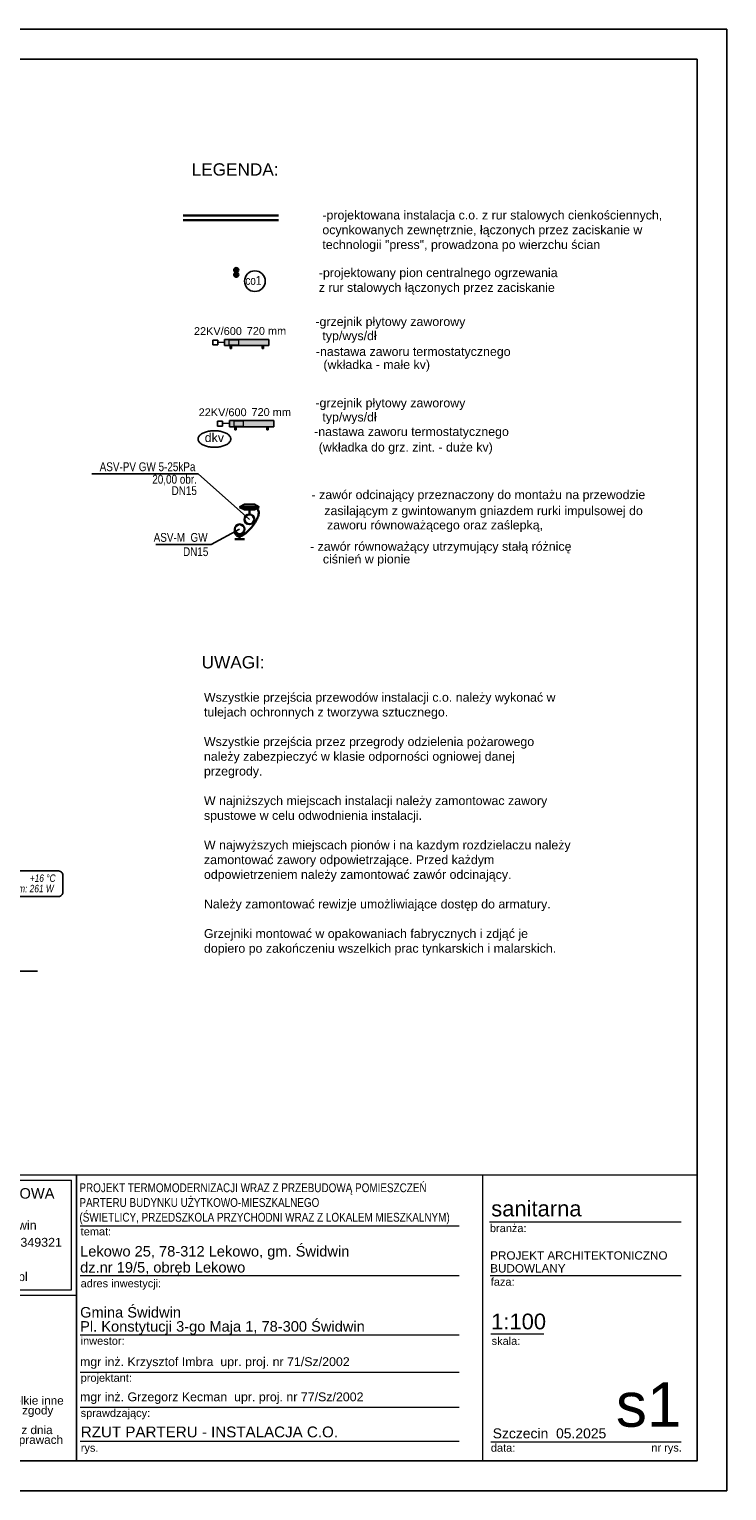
# Model space of a CAD drawing. Extents: x -440864 to -355682, y 13652 to 155872.
# Tile 42 of 179: x -412925 to -398757, y 13652 to 43352. Entities that reach past the tile are written whole.
import ezdxf
from ezdxf.lldxf.tags import DXFTag

# ---------------------------------------------------------------- set-up
doc = ezdxf.new("R2010")
doc.units = 0
doc.header["$MEASUREMENT"] = 0
doc.set_wipeout_variables(frame=1)
doc.linetypes.add('Dashed', pattern=[564.444447, 282.222223, -282.222223])
doc.layers.get('0').update_dxf_attribs({"color": 252})
for name, color, linetype in [('#opisy', 7, 'Continuous'), ('_TABELA', 7, 'Continuous'), ('IS_Armatura_pod³¹czeniowa_grz._dolnozas.', 7, 'SOLID'), ('IS_Armatura_Therm', 7, 'SOLID'), ('IS_Grafika', 7, 'SOLID'), ('IS_Grzejniki_Plan_rzut', 7, 'SOLID'), ('IS_Opisy_działek_Therm', 7, 'SOLID'), ('IS_Powrót', 5, 'DASH'), ('IS_Text_Armatury_Therm', 7, 'Continuous'), ('IS_Text_Konstrukcji', 7, 'Continuous'), ('IS_Text_Odbiornikow_Therm', 7, 'Continuous'), ('IS_Zasilanie', 1, 'SOLID')]:
    doc.layers.add(name, color=color, linetype=linetype)
for name, color, linetype, lineweight in [('ARCH TABELA_Nr_Pióra__1', 252, 'Continuous', 25), ('ARCH TABELA_Nr_Pióra__21', 252, 'Continuous', 9), ('ARCH TABELA_Nr_Pióra__7', 252, 'Continuous', 13)]:
    doc.layers.add(name, color=color, linetype=linetype, lineweight=lineweight)
doc.styles.add('GENERATED_STYLE_5', font='txt')
doc.styles.add('GENERATED_STYLE_7', font='arial.ttf')
doc.styles.add('GENERATED_STYLE_8', font='arial.ttf')
doc.styles.add('GENERATED_STYLE_9', font='arial.ttf')
doc.styles.get("Standard").update_dxf_attribs({"font": 'arial.ttf', "width": 0.8, "bigfont": 'BIGFONT.SHX'})
tags = doc.linetypes.add('DASH', pattern=[15, 10, -5]).pattern_tags.tags
tags[6:7] = [DXFTag(74, 4), DXFTag(75, 0), DXFTag(340, '0'), DXFTag(46, 0.0), DXFTag(50, 0.0), DXFTag(44, 0.0), DXFTag(45, 0.0)]
tags[4:5] = [DXFTag(74, 4), DXFTag(75, 0), DXFTag(340, '0'), DXFTag(46, 0.0), DXFTag(50, 0.0), DXFTag(44, 0.0), DXFTag(45, 0.0)]
tags = doc.linetypes.add('SOLID', pattern=[10, 10, 0]).pattern_tags.tags
tags[6:7] = [DXFTag(74, 4), DXFTag(75, 0), DXFTag(340, '0'), DXFTag(46, 0.0), DXFTag(50, 0.0), DXFTag(44, 0.0), DXFTag(45, 0.0)]
tags[4:5] = [DXFTag(74, 4), DXFTag(75, 0), DXFTag(340, '0'), DXFTag(46, 0.0), DXFTag(50, 0.0), DXFTag(44, 0.0), DXFTag(45, 0.0)]

msp = doc.modelspace()

# ---------------------------------------------------------------- hatches: boundary and pattern name
at = {"layer": 'IS_Grzejniki_Plan_rzut', "linetype": 'Continuous', "ltscale": 10}
for points in [[(-408955.8, 36923.3), (-408055.7, 36923.3), (-408055.7, 37048.3), (-408955.8, 37048.3)], [(-408859.6, 35274.2), (-407959.6, 35274.2), (-407959.6, 35399.2), (-408859.6, 35399.2)]]:
    msp.add_hatch(color=253, dxfattribs=at).paths.add_polyline_path(points)

# ---------------------------------------------------------------- linework, layer by layer
at = {"color": 0, "lineweight": 30}
for centre, radius in [((-408719.5, 38456.9), 44), ((-408719.5, 38362.9), 44), ((-408719.5, 38456.9), 14), ((-408719.5, 38362.9), 14)]:
    msp.add_circle(centre, radius, dxfattribs=at)
at = {"layer": 'IS_Armatura_pod³¹czeniowa_grz._dolnozas.', "color": 7, "linetype": 'Continuous', "lineweight": 20, "ltscale": 10}
for p, q in [((-408668.2, 37035.8), (-408868.3, 37035.8)), ((-408868.3, 37035.8), (-408868.3, 36935.8)), ((-408868.3, 36935.8), (-408668.2, 36935.8)), ((-408668.2, 36935.8), (-408668.2, 37035.8)), ((-408572.1, 35386.7), (-408772.1, 35386.7)), ((-408772.1, 35386.7), (-408772.1, 35286.7)), ((-408572.1, 35286.7), (-408572.1, 35386.7)), ((-408772.1, 35286.7), (-408572.1, 35286.7))]:
    msp.add_line(p, q, dxfattribs=at)
at = {"layer": 'IS_Armatura_Therm', "color": 7, "linetype": 'Dashed', "ltscale": 10}
for p, q in [((-409096.4, 37035.8), (-409196.4, 37035.8)), ((-409196.4, 37035.8), (-409196.4, 36935.8)), ((-409196.4, 36935.8), (-409096.4, 36935.8)), ((-409096.4, 36935.8), (-409096.4, 37035.8)), ((-409000.2, 35386.7), (-409100.2, 35386.7)), ((-409100.2, 35386.7), (-409100.2, 35286.7)), ((-409000.2, 35286.7), (-409000.2, 35386.7)), ((-409100.2, 35286.7), (-409000.2, 35286.7))]:
    msp.add_line(p, q, dxfattribs=at)
at = {"layer": 'IS_Armatura_Therm', "color": 7, "linetype": 'Continuous', "lineweight": 20, "ltscale": 10}
for p, q in [((-408955.8, 36985.8), (-409096.4, 36985.8)), ((-408859.6, 35336.7), (-409000.2, 35336.7))]:
    msp.add_line(p, q, dxfattribs=at)
at = {"layer": 'IS_Armatura_Therm', "lineweight": 30, "ltscale": 10}
for p, q in [((-408552.1, 33691.4), (-408652.1, 33641.4)), ((-408252.1, 33641.4), (-408652.1, 33641.4)), ((-408652.1, 33641.4), (-408552.1, 33591.4)), ((-408352.1, 33691.4), (-408552.1, 33691.4)), ((-408552.1, 33591.4), (-408352.1, 33591.4)), ((-408452.1, 33491.4), (-408452.1, 33591.4)), ((-408252.1, 33641.4), (-408352.1, 33691.4)), ((-408352.1, 33591.4), (-408252.1, 33641.4)), ((-408751.7, 32991.4), (-408551.7, 32991.4)), ((-408651.7, 33091.4), (-408651.7, 32991.4))]:
    msp.add_line(p, q, dxfattribs=at)
for centre in [(-408651.7, 33191.4), (-408452.1, 33391.4)]:
    msp.add_ellipse(centre, major_axis=(0, 100), ratio=1, dxfattribs=at)
msp.add_open_spline([(-408402.1, 33641.4), (-408370.1, 33641.4), (-408309.2, 33635.3), (-408257.4, 33559), (-408269.2, 33469.3), (-408307.5, 33374.3), (-408369.2, 33275.4), (-408444.5, 33183.3), (-408526.4, 33107), (-408603.7, 33056.8), (-408685.2, 33035.7), (-408751.1, 33097.1), (-408751.7, 33156.8), (-408751.7, 33191.4)], degree=3, knots=[0, 0, 0, 0, 47.8935991, 83.2968623, 125.0768668, 177.5593187, 237.2883621, 298.7395208, 355.9694344, 403.5402481, 438.7729746, 470.6456319, 522.5651287, 522.5651287, 522.5651287, 522.5651287], dxfattribs=at)
at = {"layer": 'IS_Grafika', "color": 7}
for points, knots in [([(-409163.1, 35193.9), (-409179.4, 35193.9), (-409211.4, 35192.7), (-409258.1, 35187.4), (-409302, 35179), (-409342.7, 35167.5), (-409379.6, 35153.4), (-409412.4, 35136.9), (-409440.5, 35118.1), (-409463.4, 35097.4), (-409480.6, 35074.8), (-409491.6, 35050.5), (-409494.1, 35033.3), (-409494.1, 35024.9)], [0, 0, 0, 0, 4.8947456, 9.5934587, 14.0703184, 18.2994055, 22.2566756, 25.9227217, 29.2869338, 32.354005, 35.1539298, 37.7555429, 40.278576, 40.278576, 40.278576, 40.278576]), ([(-408832.1, 35024.9), (-408832.1, 35033.3), (-408834.6, 35050.5), (-408845.6, 35074.8), (-408862.8, 35097.4), (-408885.7, 35118.1), (-408913.8, 35136.9), (-408946.6, 35153.4), (-408983.5, 35167.5), (-409024.2, 35179), (-409068.1, 35187.4), (-409114.8, 35192.7), (-409146.8, 35193.9), (-409163.1, 35193.9)], [0, 0, 0, 0, 2.5230331, 5.1246463, 7.9245711, 10.9916422, 14.3558544, 18.0219005, 21.9791706, 26.2082577, 30.6851174, 35.3838305, 40.278576, 40.278576, 40.278576, 40.278576]), ([(-409494.1, 35024.9), (-409494.1, 35016.5), (-409491.6, 34999.3), (-409480.6, 34975), (-409463.4, 34952.4), (-409440.5, 34931.6), (-409412.4, 34912.9), (-409379.6, 34896.3), (-409342.7, 34882.2), (-409302, 34870.8), (-409258.1, 34862.3), (-409211.4, 34857.1), (-409179.4, 34855.9), (-409163.1, 34855.9)], [0, 0, 0, 0, 2.5230331, 5.1246463, 7.9245711, 10.9916422, 14.3558544, 18.0219005, 21.9791706, 26.2082577, 30.6851174, 35.3838305, 40.278576, 40.278576, 40.278576, 40.278576]), ([(-409163.1, 34855.9), (-409146.8, 34855.9), (-409114.8, 34857.1), (-409068.1, 34862.3), (-409024.2, 34870.8), (-408983.5, 34882.2), (-408946.6, 34896.3), (-408913.8, 34912.9), (-408885.7, 34931.6), (-408862.8, 34952.4), (-408845.6, 34975), (-408834.6, 34999.3), (-408832.1, 35016.5), (-408832.1, 35024.9)], [0, 0, 0, 0, 4.8947456, 9.5934587, 14.0703184, 18.2994055, 22.2566756, 25.9227217, 29.2869338, 32.354005, 35.1539298, 37.7555429, 40.278576, 40.278576, 40.278576, 40.278576])]:
    msp.add_open_spline(points, degree=3, knots=knots, dxfattribs=at)
at = {"layer": 'IS_Grzejniki_Plan_rzut', "color": 7, "linetype": 'Continuous', "ltscale": 10}
for p, q in [((-408055.7, 37048.3), (-408955.8, 37048.3)), ((-408955.8, 37048.3), (-408955.8, 36923.3)), ((-408955.8, 36923.3), (-408055.7, 36923.3)), ((-408846.4, 36923.3), (-408846.4, 36860.8)), ((-408846.4, 36860.8), (-408815.1, 36860.8)), ((-408815.1, 36860.8), (-408815.1, 36923.3)), ((-408196.3, 36860.8), (-408196.3, 36923.3)), ((-408165.1, 36860.8), (-408196.3, 36860.8)), ((-408165.1, 36923.3), (-408165.1, 36860.8)), ((-408055.7, 36923.3), (-408055.7, 37048.3)), ((-407959.6, 35399.2), (-408859.6, 35399.2)), ((-408859.6, 35399.2), (-408859.6, 35274.2)), ((-407959.6, 35274.2), (-407959.6, 35399.2)), ((-408859.6, 35274.2), (-407959.6, 35274.2)), ((-408750.2, 35274.2), (-408750.2, 35211.7)), ((-408750.2, 35211.7), (-408719, 35211.7)), ((-408719, 35211.7), (-408719, 35274.2)), ((-408100.2, 35211.7), (-408100.2, 35274.2)), ((-408068.9, 35211.7), (-408100.2, 35211.7)), ((-408068.9, 35274.2), (-408068.9, 35211.7))]:
    msp.add_line(p, q, dxfattribs=at)
at = {"layer": 'IS_Opisy_działek_Therm', "ltscale": 10}
for points in [[(-408452.1, 33391.4), (-409494.2, 34318.7), (-411654.2, 34318.7)], [(-408651.7, 33191.4), (-409232.5, 32879.6), (-410352.5, 32879.6)], [(-415705.4, 23789.1), (-414889.2, 24207.6), (-412759.2, 24207.6)]]:
    msp.add_lwpolyline(points, dxfattribs=at)
at = {"layer": 'IS_Powrót', "color": 5, "lineweight": 30, "ltscale": 25}
msp.add_line((-407861.7, 39469.2), (-409800, 39469.2), dxfattribs=at)
at = {"layer": 'IS_Text_Armatury_Therm', "linetype": 'SOLID', "ltscale": 10}
msp.add_circle((-408341.8, 38232.1), 210, dxfattribs=at)
at = {"layer": 'IS_Text_Konstrukcji', "linetype": 'SOLID', "ltscale": 10}
msp.add_lwpolyline([(-414296.3, 25726.8), (-412329.6, 25726.8, 0.414214), (-412243, 25813.5), (-412243, 26160.2, 0.414214), (-412329.6, 26246.8), (-414296.3, 26246.8, 0.414214), (-414383, 26160.2), (-414383, 25813.5, 0.414214), (-414296.3, 25726.8)], format="xyb", dxfattribs=at)
at = {"layer": 'IS_Zasilanie', "lineweight": 30, "ltscale": 30}
msp.add_line((-407861.7, 39569.2), (-409800, 39569.2), dxfattribs=at)

# ---------------------------------------------------------------- texts
at = {"layer": '#opisy', "lineweight": -3}
for s, p in [('LEGENDA:', (-409626.4, 40377.4)), ('UWAGI:', (-409423.1, 30363.1))]:
    msp.add_text(s, height=250, dxfattribs=at).set_placement(p)
at = {"layer": '#opisy', "lineweight": -3, "insert": (-409376.4, 29866.3), "char_height": 210, "width": 7442.246, "attachment_point": 1}
msp.add_mtext('{\\fArial|b0|i0|c238;\\H0.8571428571x;\\W1;Wszystkie przejścia przewodów instalacji c.o. należy wykonać w tulejach ochronnych z tworzywa sztucznego.\\P\\PWszystkie przejścia przez przegrody odzielenia pożarowego należy zabezpieczyć w klasie odporności ogniowej danej przegrody. \\P\\PW najniższych miejscach instalacji należy zamontowac zawory spustowe w celu odwodnienia instalacji.\\P\\PW najwyższych miejscach pionów i na kazdym rozdzielaczu należy zamontować zawory odpowietrzające. Przed każdym odpowietrzeniem należy zamontować zawór odcinający.\\P\\PNależy zamontować rewizje umożliwiające dostęp do armatury.\\P\\PGrzejniki montować w opakowaniach fabrycznych i zdjąć je dopiero po zakończeniu wszelkich prac tynkarskich i malarskich.\\P}\\H0.9999555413x;\\P', dxfattribs=at)
at = {"color": 0, "lineweight": 50}
for s, p in [('-grzejnik płytowy zaworowy', (-407112.8, 37320.8)), ('typ/wys/dł', (-406970.7, 37033.5)), ('-nastawa zaworu termostatycznego', (-407102.6, 36712.7)), ('(wkładka - małe kv)', (-406949.6, 36447.7)), ('-grzejnik płytowy zaworowy', (-407112.8, 35668.8)), ('typ/wys/dł', (-406970.7, 35381.4)), ('-nastawa zaworu termostatycznego', (-407137.8, 35085.7)), (' (wkładka do grz. zint. - duże kv)', (-407115.1, 34770)), ('- zawór odcinający przeznaczony do montażu na przewodzie', (-407190.6, 33803.1)), (' zasilającym z gwintowanym gniazdem rurki impulsowej do ', (-407001.3, 33477.9)), ('zaworu równoważącego oraz zaślepką,', (-406876.9, 33187.9)), ('- zawór równoważący utrzymujący stałą różnicę ', (-407220.5, 32753.1)), ('ciśnień w pionie', (-406961.1, 32495.8))]:
    msp.add_text(s, height=180, dxfattribs=at).set_placement(p)
at = {"color": 0, "lineweight": 50, "char_height": 180, "attachment_point": 1}
for s, insert, width in [('\\pxi-3,l4t4;\\fArial|b0|i0;\\W1;^I-projektowana instalacja c.o. z rur stalowych cienko\\fArial|b0|i0|c238;ściennych, ocynkowanych zewnętrznie, łączonych przez zaciskanie w technologii "press", prowadzona po wierzchu ścian', (-407691, 39666), 7705.125), ('{\\Fromans.shx|c238; }\\P\\fArial|b0|i0|c238;\\W1;-projektowany pion centralnego ogrzewania\\Pz rur stalowych łączonych przez zaciskanie ', (-407042.8, 38794.4), 8017.656)]:
    msp.add_mtext(s, dxfattribs=dict(at, insert=insert, width=width))
at = {"layer": 'IS_Grafika', "color": 7, "lineweight": 40}
msp.add_text('dkv', height=180, dxfattribs=at).set_placement((-409360.1, 34963.3))
at = {"layer": 'IS_Text_Armatury_Therm', "linetype": 'SOLID', "ltscale": 10, "char_height": 180}
for s, insert, attachment_point in [('\\fArial|b0|i0;co1', (-408210.2, 38155.4), 9), ('\\fArial|b0|i0;ASV-PV GW 5-25kPa', (-409549.3, 34368.7), 9), ('\\fArial|b0|i0;20,00 obr.', (-409519.9, 34083.4), 9), ('\\fArial|b0|i0;DN15  ', (-409519.9, 33883.4), 9), ('\\fArial|b0|i0;ASV-M_GW', (-410397.7, 32883.6), 7), ('\\fArial|b0|i0;DN15  ', (-409801.1, 32643.3), 7)]:
    msp.add_mtext(s, dxfattribs=dict(at, insert=insert, attachment_point=attachment_point))
at = {"layer": 'IS_Text_Konstrukcji', "linetype": 'SOLID', "ltscale": 10, "char_height": 151.2}
for s, insert, attachment_point in [('\\fArial|b0|i1;+16 °C', (-412913, 26022.8), 7), ('\\fArial|b0|i1;Φwym: 261 W', (-412963, 25965.2), 2)]:
    msp.add_mtext(s, dxfattribs=dict(at, insert=insert, attachment_point=attachment_point))
at = {"layer": 'IS_Text_Odbiornikow_Therm', "color": 7, "lineweight": 40}
for s, p in [('22KV/600', (-409579.9, 37138.1)), ('720 mm', (-408507.2, 37142)), ('22KV/600', (-409483.7, 35489)), ('720 mm', (-408411, 35492.9))]:
    msp.add_text(s, height=158.83, dxfattribs=at).set_placement(p)

# ---------------------------------------------------------------- wipeouts: each hides what was drawn before it
at = {"color": 3, "lineweight": 50}
for points in [[(-440757.2, 43351.9), (-398757.2, 43351.9), (-399357.2, 42741.9), (-438257.2, 42741.9)], [(-416857.2, 20073.1), (-399357.2, 20073.1), (-399357.2, 14261.9), (-416857.2, 14261.9)]]:
    msp.add_wipeout(points, dxfattribs=at)

# ---------------------------------------------------------------- next in the draw order: linework, layer by layer
at = {"layer": '_TABELA', "color": 7}
msp.add_lwpolyline([(-440757.2, 43351.9), (-398757.2, 43351.9), (-440757.2, 43351.9), (-440757.2, 13651.9), (-398757.2, 13651.9), (-398757.2, 43351.9)], dxfattribs=at)
msp.add_lwpolyline([(-399357.2, 42741.9), (-438257.2, 42741.9), (-438257.2, 14261.9), (-399357.2, 14261.9)], close=True, dxfattribs=at)
at = {"layer": 'ARCH TABELA_Nr_Pióra__21', "color": 0, "linetype": 'Continuous'}
for p, q in [((-416857.2, 20073.1), (-411963.5, 20073.1)), ((-416857.2, 20073.1), (-399357.2, 20073.1)), ((-416750.8, 19966.7), (-412069.9, 19966.7)), ((-412069.9, 17732.6), (-412069.9, 19966.7)), ((-411963.5, 20073.1), (-411963.5, 14261.9)), ((-411963.5, 17626.3), (-411963.5, 20073.1)), ((-403718.9, 20073.1), (-403718.9, 14261.9)), ((-399357.2, 20073.1), (-399357.2, 14261.9)), ((-411963.5, 14261.9), (-411963.5, 19673.1)), ((-411891.3, 19036.7), (-404191.5, 19036.7)), ((-403579.5, 19116.7), (-399680.2, 19116.7)), ((-411891.3, 18023.1), (-404191.5, 18023.1)), ((-403562.1, 18023.1), (-399680.2, 18023.1)), ((-416857.2, 17626.3), (-411963.5, 17626.3)), ((-416750.8, 17732.6), (-412069.9, 17732.6)), ((-411891.3, 16823.1), (-404191.5, 16823.1)), ((-403550.3, 16840.4), (-402470.7, 16840.4)), ((-411891.3, 16063.1), (-404191.5, 16063.1)), ((-411891.3, 15348.7), (-404191.5, 15348.7)), ((-411891.3, 14661.9), (-404191.5, 14661.9)), ((-403550.3, 14644.3), (-401268.5, 14644.3)), ((-401268.5, 14644.3), (-399680.2, 14644.3)), ((-416857.2, 14261.9), (-411963.5, 14261.9)), ((-399357.2, 14261.9), (-411963.5, 14261.9))]:
    msp.add_line(p, q, dxfattribs=at)

# ---------------------------------------------------------------- next in the draw order: texts
at = {"layer": 'ARCH TABELA_Nr_Pióra__1', "color": 0, "linetype": 'Continuous'}
for s, insert, char_height, width, attachment_point, style in [('\\pt22543.1;\\fArial|b0|i0|c238;\\W0.8;PROJEKT TERMOMODERNIZACJI WRAZ Z PRZEBUDOWĄ POMIESZCZEŃ \\PPARTERU BUDYNKU UŻYTKOWO-MIESZKALNEGO\\P(ŚWIETLICY, PRZEDSZKOLA PRZYCHODNI WRAZ Z LOKALEM MIESZKALNYM)', (-411905.4, 19065.6), 180, 12247.061, 7, 'GENERATED_STYLE_5'), ('RZUT PARTERU - INSTALACJA C.O.', (-411877.5, 14957.3), 220, 9511.746, 1, 'GENERATED_STYLE_9')]:
    msp.add_mtext(s, dxfattribs=dict(at, insert=insert, char_height=char_height, width=width, attachment_point=attachment_point, style=style))
at = {"layer": 'ARCH TABELA_Nr_Pióra__21', "color": 0, "linetype": 'Continuous', "insert": (-411891.3, 16821.8), "char_height": 212.766, "attachment_point": 7, "line_spacing_factor": 0.807442, "style": 'GENERATED_STYLE_7'}
msp.add_mtext('{Gmina Świdwin\\PPl. Konstytucji 3-go Maja 1, 78-300 Świdwin}', dxfattribs=at)
at = {"layer": 'ARCH TABELA_Nr_Pióra__7', "color": 0, "linetype": 'Continuous'}
for s, insert, char_height, attachment_point, line_spacing_factor, style in [('{PRACOWNIA PROJEKTOWA\\P\\LBartosz Balejko}', (-414410.3, 19801.8), 212.766, 2, 0.926719, 'GENERATED_STYLE_8'), ('{Lekowo 25, 78-312 Lekowo, gm. Świdwin\\Pdz.nr 19/5, obręb Lekowo}', (-411891.3, 18021.8), 212.766, 7, 0.918867, 'GENERATED_STYLE_7'), ('{PROJEKT ARCHITEKTONICZNO\\PBUDOWLANY}', (-403562.1, 18518.5), 170, 1, 0.923713, 'GENERATED_STYLE_7')]:
    msp.add_mtext(s, dxfattribs=dict(at, insert=insert, char_height=char_height, attachment_point=attachment_point, line_spacing_factor=line_spacing_factor, style=style))
at = {"layer": 'ARCH TABELA_Nr_Pióra__7', "color": 0, "linetype": 'Continuous', "attachment_point": 1, "style": 'GENERATED_STYLE_7'}
for s, insert, char_height, width in [('sanitarna', (-403540.9, 19546.4), 319.16, 3639.4), ('mgr inż. Krzysztof Imbra  \\fArial|b0|i0|c238;upr. proj. nr 71/Sz/2002', (-411893.5, 16365), 180, 6421.968), ('mgr inż. Grzegorz Kecman  \\fArial|b0|i0|c238;upr. proj. nr 77/Sz/2002', (-411893.5, 15650.6), 180, 6421.968)]:
    msp.add_mtext(s, dxfattribs=dict(at, insert=insert, char_height=char_height, width=width))
at = {"layer": 'ARCH TABELA_Nr_Pióra__7', "color": 0, "linetype": 'Continuous', "style": 'GENERATED_STYLE_7'}
for s, insert, char_height, width, attachment_point, line_spacing_factor in [('{ul.Różana 6, 78-300 Świdwin\\PNIP 672-168-25-82 Regon 331349321\\Ptel.: +48 501 059 462\\Pmail: bartekbalejko@o2.pl}', (-414410.3, 19139.8), 180.852, 4680.851, 2, 1.156383), ('{UWAGA:\\PKopiowanie, publikacje oraz wszelkie inne formy wykorzystania projektu bez zgody autorów będą naruszeniem przepisówwynikających z Ustawy z dnia 4.02.1994 r. o prawie autorskim i prawach pokrewnych.}', (-416652, 15771.6), 170.2128, 4483.408, 1, 0.703415)]:
    msp.add_mtext(s, dxfattribs=dict(at, insert=insert, char_height=char_height, width=width, attachment_point=attachment_point, line_spacing_factor=line_spacing_factor))
for s, insert, char_height, attachment_point in [('{branża:}', (-403567.7, 19067.9), 159.58, 1), ('{temat:}', (-411880.6, 19000.2), 159.58, 1), ('{adres inwestycji:}', (-411880.6, 17946.9), 159.58, 1), ('{faza:}', (-403550.3, 17978), 159.58, 1), ('1:100', (-403543, 17251.6), 319.16, 1), ('{inwestor:}', (-411880.6, 16778), 159.58, 1), ('{skala:}', (-403532.6, 16776.1), 159.58, 1), ('{projektant:}', (-411880.6, 16026.6), 159.58, 1), ('s1', (-399680.2, 15852.9), 900, 3), ('sprawdzający:', (-411880.6, 15312.3), 159.58, 1), ('{Szczecin  05.2025}', (-403511.6, 14919.2), 202.128, 1), ('{rys.}', (-411878.3, 14604.7), 159.58, 1), ('{data:}', (-403548.9, 14604.7), 159.58, 1), ('{nr rys.}', (-400288.1, 14607.8), 159.58, 1)]:
    msp.add_mtext(s, dxfattribs=dict(at, insert=insert, char_height=char_height, attachment_point=attachment_point))

doc.saveas('drawing.dxf')
